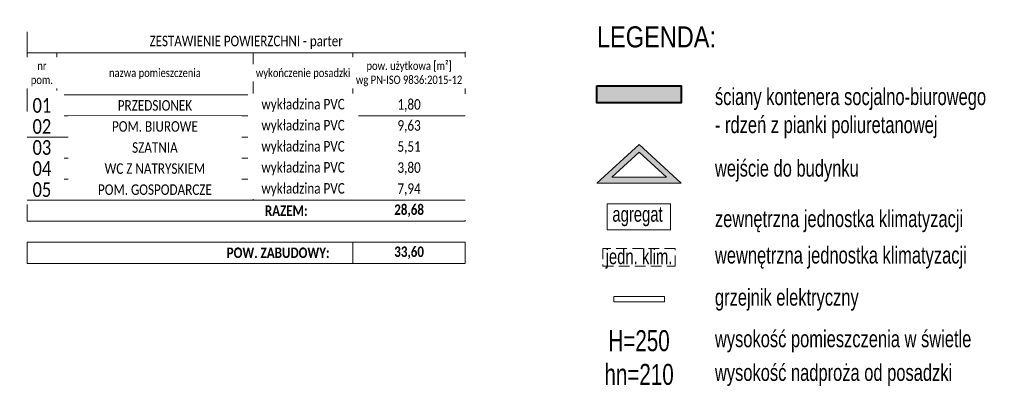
# Model space of a CAD drawing. Header units: millimetres. Extents: x -1089 to 15716, y 0 to 2047.
# Tile 5 of 5: x 2749 to 3918, y 725 to 1161. Entities that reach past the tile are written whole.
import ezdxf

# ---------------------------------------------------------------- set-up
doc = ezdxf.new("R2010")
doc.units = ezdxf.units.MM
doc.linetypes.add('DASHED', pattern=[19.05, 12.7, -6.35])
for name, color, linetype, lineweight in [('_opisy', 7, 'Continuous', 13), ('_symbole', 7, 'Continuous', 13), ('A_opisy pomieszczen', 181, 'Continuous', 13), ('A_wyposażenie_elektr', 50, 'Continuous', 5), ('A_ściany proj.', 7, 'Continuous', 40)]:
    doc.layers.add(name, color=color, linetype=linetype, lineweight=lineweight)
doc.layers.add('A_HATCH', color=8, linetype='Continuous')
doc.styles.add('1_100', font='arial.ttf', dxfattribs={"width": 0.8, "height": 25})
doc.styles.add('ARCHAG', font='calibri.ttf', dxfattribs={"width": 0.8})

# ---------------------------------------------------------------- blocks, each defined once
blk = doc.blocks.new('symbol wejście drugorzędne')
h = blk.add_hatch(color=256)
edge = h.paths.add_edge_path()
edge.add_line((-50, 45.8), (50, 45.8))
h.paths.add_polyline_path([(-50, 45.8), (50, 45.8), (0, 0)])
h.paths.add_polyline_path([(0, 9.2), (32.5, 39), (-32.5, 39)], flags=16)
for points in [[(-50, 45.8), (50, 45.8), (0, 0), (-50, 45.8)], [(-32.5, 39), (32.5, 39), (0, 9.2)]]:
    blk.add_lwpolyline(points, close=True)

msp = doc.modelspace()

# ---------------------------------------------------------------- hatches: boundary and pattern name
at = {"layer": 'A_HATCH', "ltscale": 50}
h = msp.add_hatch(color=256, dxfattribs=at)
h.dxf.hatch_style = 1
h.paths.add_polyline_path([(3434.3, 1082), (3434.3, 1062), (3534.3, 1062), (3534.3, 1082)])

# ---------------------------------------------------------------- linework, layer by layer
at = {"layer": 'A_opisy pomieszczen'}
for p, q in [((2758.1, 1146.3), (3278.1, 1146.3)), ((3278.1, 921.3), (3278.1, 1146.3)), ((2758.1, 1121.3), (3278.1, 1121.3)), ((2793.3, 946.3), (2793.3, 1121.3)), ((3026.4, 921.3), (3026.4, 1121.3)), ((3144.8, 921.3), (3144.8, 1121.3)), ((2758.1, 996.3), (3278.1, 996.3))]:
    msp.add_line(p, q, dxfattribs=at)
at = {"layer": 'A_wyposażenie_elektr'}
for points in [[(3521.6, 942), (3521.6, 911.2), (3446.5, 911.2), (3446.5, 942)], [(3514.3, 825.5), (3454.3, 825.5), (3454.3, 832.1), (3514.3, 832.1)]]:
    msp.add_lwpolyline(points, close=True, dxfattribs=at)
at = {"layer": 'A_wyposażenie_elektr', "linetype": 'DASHED'}
msp.add_lwpolyline([(3441.1, 889), (3441.1, 868), (3527.1, 868), (3527.1, 889)], close=True, dxfattribs=at)
at = {"layer": 'A_ściany proj.'}
msp.add_lwpolyline([(3434.3, 1082), (3534.3, 1082), (3534.3, 1062), (3434.3, 1062)], close=True, dxfattribs=at)

# ---------------------------------------------------------------- block references
at = {"layer": '_symbole', "xscale": -1, "rotation": 180.0000000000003}
msp.add_blockref('symbol wejście drugorzędne', (3484.3, 1012.5), dxfattribs=at)

# ---------------------------------------------------------------- texts
at = {"layer": '_opisy', "insert": (3434.3, 1127.4), "char_height": 25, "width": 140, "attachment_point": 7, "style": '1_100', "bg_fill": 2}
msp.add_mtext('LEGENDA:', dxfattribs=at)
at = {"layer": '_opisy', "style": '1_100'}
for s, insert, char_height, width, attachment_point in [('{\\W0.7;ściany kontenera socjalno-biurowego\\P- rdzeń z pianki poliuretanowej}', (3574.3, 1079.3), 20, 569.389, 1), ('{\\W0.7;wejście do budynku}', (3574.3, 994.3), 20, 569.389, 1), ('{\\W0.7;zewnętrzna \\fArial|b0|i0|c0|p34;jednostka \\fArial|b0|i0|c0|p34;klimatyzacji}', (3574.3, 934.3), 20, 569.389, 1), ('\\pxql;{\\W0.7;agregat}', (3452.6, 915.3), 18, 82.54, 7), ('\\pxql;{\\W0.7;jedn. klim.}', (3444.6, 864.9), 18, 82.54, 7), ('{\\W0.7;wewnętrzna \\fArial|b0|i0|c0|p34;jednostka \\fArial|b0|i0|c0|p34;klimatyzacji}', (3574.3, 891.1), 20, 569.389, 1), ('{\\W0.7;grzejnik elektryczny}', (3574.3, 841.1), 20, 569.389, 1), ('{\\W0.7;wysokość pomieszczenia w świetle}', (3574.3, 791.7), 20, 569.389, 1), ('{\\W0.7;wysokość nadproża od posadzki}', (3574.3, 751.7), 20, 569.389, 1)]:
    msp.add_mtext(s, dxfattribs=dict(at, insert=insert, char_height=char_height, width=width, attachment_point=attachment_point))
at = {"layer": '_opisy', "char_height": 25, "attachment_point": 5, "style": '1_100'}
for s, insert in [('\\pxqc;{\\W0.7;H=250}', (3484.3, 779.3)), ('\\pxqc;{\\W0.7;hn=210}', (3484.3, 739.3))]:
    msp.add_mtext(s, dxfattribs=dict(at, insert=insert))
at = {"layer": 'A_opisy pomieszczen', "attachment_point": 5, "style": 'ARCHAG', "bg_fill": 2}
for s, insert, char_height, width in [('wykończenie posadzki', (3085.6, 1096.3), 10, 118.333), ('nazwa pomieszczenia', (2909.8, 1096.3), 10, 193.167), ('{\\fCalibri|b0|i0|c0|p34;PRZEDSIONEK}', (2909.8, 1058.8), 12.5, 193.167), ('\\pxqc;{\\fCalibri|b1|i0|c0|p34;POW. ZABUDOWY:}', (3056, 883.8), 12.5, 158.333)]:
    msp.add_mtext(s, dxfattribs=dict(at, insert=insert, char_height=char_height, width=width))

# ---------------------------------------------------------------- next in the draw order: linework, layer by layer
at = {"layer": 'A_opisy pomieszczen'}
msp.add_line((2758.1, 1071.3), (3278.1, 1071.3), dxfattribs=at)

# ---------------------------------------------------------------- next in the draw order: texts
at = {"layer": 'A_opisy pomieszczen', "char_height": 12.5, "attachment_point": 5, "style": 'ARCHAG', "bg_fill": 2}
for s, insert, width in [('\\pxqc;{\\fCalibri|b1|i0|c0|p34;RAZEM:}', (3065.6, 933.8), 158.333), ('\\pxqc;{\\fCalibri|b1|i0|c0|p34;33,60}', (3211.4, 883.8), 133.333)]:
    msp.add_mtext(s, dxfattribs=dict(at, insert=insert, width=width))

# ---------------------------------------------------------------- next in the draw order: linework, layer by layer
at = {"layer": 'A_opisy pomieszczen'}
msp.add_line((3144.8, 896.3), (3144.8, 871.3), dxfattribs=at)
msp.add_lwpolyline([(3278.1, 871.3), (2758.1, 871.3), (2758.1, 896.3), (3278.1, 896.3)], close=True, dxfattribs=at)

# ---------------------------------------------------------------- next in the draw order: texts
at = {"layer": 'A_opisy pomieszczen', "char_height": 12.5, "width": 133.333, "attachment_point": 5, "style": 'ARCHAG', "bg_fill": 2}
for s, insert in [('\\pxqc;1,80', (3211.4, 1058.8)), ('\\pxqc;{\\fCalibri|b1|i0|c0|p34;28,68}', (3211.4, 933.8))]:
    msp.add_mtext(s, dxfattribs=dict(at, insert=insert))

# ---------------------------------------------------------------- next in the draw order: linework, layer by layer
at = {"layer": 'A_opisy pomieszczen'}
msp.add_line((2758.1, 921.3), (3278.1, 921.3), dxfattribs=at)

# ---------------------------------------------------------------- next in the draw order: texts
at = {"layer": 'A_opisy pomieszczen', "width": 133.333, "attachment_point": 5, "style": 'ARCHAG', "bg_fill": 2}
for s, insert, char_height in [('\\pxqc;pow. użytkowa [m²]\\Pwg PN-ISO 9836:2015-12', (3211.4, 1096.3), 10), ('\\pxqc;9,63', (3211.4, 1033.8), 12.5)]:
    msp.add_mtext(s, dxfattribs=dict(at, insert=insert, char_height=char_height))

# ---------------------------------------------------------------- next in the draw order: linework, layer by layer
at = {"layer": 'A_opisy pomieszczen'}
msp.add_line((2758.1, 1046.3), (3278.1, 1046.3), dxfattribs=at)

# ---------------------------------------------------------------- next in the draw order: texts
at = {"layer": 'A_opisy pomieszczen', "insert": (3018.1, 1133.8), "char_height": 12.5, "width": 520, "attachment_point": 5, "style": 'ARCHAG', "bg_fill": 2}
msp.add_mtext('{\\W0.79;ZESTAWIENIE POWIERZCHNI - parter}', dxfattribs=at)

# ---------------------------------------------------------------- next in the draw order: texts
at = {"layer": 'A_opisy pomieszczen', "attachment_point": 5, "style": 'ARCHAG', "bg_fill": 2}
for s, insert, char_height, width in [('\\pxqc;01', (2775.7, 1058.8), 17.5, 35.167), ('{\\fCalibri|b0|i0|c0|p34;wykładzina PVC}', (3085.6, 1058.8), 12.5, 118.333)]:
    msp.add_mtext(s, dxfattribs=dict(at, insert=insert, char_height=char_height, width=width))

# ---------------------------------------------------------------- next in the draw order: linework, layer by layer
at = {"layer": 'A_opisy pomieszczen'}
msp.add_line((2758.1, 921.3), (2758.1, 1146.3), dxfattribs=at)

# ---------------------------------------------------------------- next in the draw order: texts
at = {"layer": 'A_opisy pomieszczen', "width": 35.167, "attachment_point": 5, "style": 'ARCHAG', "bg_fill": 2}
for s, insert, char_height in [('\\pxqc;nr\\Ppom.', (2775.7, 1096.3), 10), ('\\pxqc;02', (2775.7, 1033.8), 17.5)]:
    msp.add_mtext(s, dxfattribs=dict(at, insert=insert, char_height=char_height))

# ---------------------------------------------------------------- next in the draw order: texts
at = {"layer": 'A_opisy pomieszczen', "insert": (2775.7, 1008.8), "char_height": 17.5, "width": 35.167, "attachment_point": 5, "style": 'ARCHAG', "bg_fill": 2}
msp.add_mtext('\\pxqc;03', dxfattribs=at)

# ---------------------------------------------------------------- next in the draw order: linework, layer by layer
at = {"layer": 'A_opisy pomieszczen'}
msp.add_line((2758.1, 1021.3), (3278.1, 1021.3), dxfattribs=at)

# ---------------------------------------------------------------- next in the draw order: texts
at = {"layer": 'A_opisy pomieszczen', "insert": (2775.7, 983.8), "char_height": 17.5, "width": 35.167, "attachment_point": 5, "style": 'ARCHAG', "bg_fill": 2}
msp.add_mtext('\\pxqc;04', dxfattribs=at)

# ---------------------------------------------------------------- next in the draw order: texts
at = {"layer": 'A_opisy pomieszczen', "char_height": 12.5, "attachment_point": 5, "style": 'ARCHAG', "bg_fill": 2}
for s, insert, width in [('{\\fCalibri|b0|i0|c0|p34;wykładzina PVC}', (3085.6, 1033.8), 118.333), ('{\\fCalibri|b0|i0|c0|p34;POM. BIUROWE}', (2909.8, 1033.8), 193.167)]:
    msp.add_mtext(s, dxfattribs=dict(at, insert=insert, width=width))

# ---------------------------------------------------------------- next in the draw order: texts
for s, insert, width in [('SZATNIA', (2909.8, 1008.8), 193.167), ('\\pxqc;5,51', (3211.4, 1008.8), 133.333)]:
    msp.add_mtext(s, dxfattribs=dict(at, insert=insert, width=width))

# ---------------------------------------------------------------- next in the draw order: texts
at = {"layer": 'A_opisy pomieszczen', "insert": (3085.6, 1008.8), "char_height": 12.5, "width": 118.333, "attachment_point": 5, "style": 'ARCHAG', "bg_fill": 2}
msp.add_mtext('{\\fCalibri|b0|i0|c0|p34;wykładzina PVC}', dxfattribs=at)

# ---------------------------------------------------------------- next in the draw order: texts
at = {"layer": 'A_opisy pomieszczen', "insert": (3211.4, 983.8), "char_height": 12.5, "width": 133.333, "attachment_point": 5, "style": 'ARCHAG', "bg_fill": 2}
msp.add_mtext('\\pxqc;3,80', dxfattribs=at)

# ---------------------------------------------------------------- next in the draw order: linework, layer by layer
at = {"layer": 'A_opisy pomieszczen'}
msp.add_line((2758.1, 971.3), (3278.1, 971.3), dxfattribs=at)

# ---------------------------------------------------------------- next in the draw order: texts
at = {"layer": 'A_opisy pomieszczen', "attachment_point": 5, "style": 'ARCHAG', "bg_fill": 2}
for s, insert, char_height, width in [('\\pxqc;05', (2775.7, 958.8), 17.5, 35.167), ('\\pxqc;7,94', (3211.4, 958.8), 12.5, 133.333), ('POM. GOSPODARCZE', (2909.8, 958.8), 12.5, 193.167)]:
    msp.add_mtext(s, dxfattribs=dict(at, insert=insert, char_height=char_height, width=width))

# ---------------------------------------------------------------- next in the draw order: linework, layer by layer
at = {"layer": 'A_opisy pomieszczen'}
msp.add_line((2758.1, 946.3), (3278.1, 946.3), dxfattribs=at)

# ---------------------------------------------------------------- next in the draw order: texts
at = {"layer": 'A_opisy pomieszczen', "char_height": 12.5, "attachment_point": 5, "style": 'ARCHAG', "bg_fill": 2}
for s, insert, width in [('{\\fCalibri|b0|i0|c0|p34;wykładzina PVC}', (3085.6, 983.8), 118.333), ('{\\fCalibri|b0|i0|c0|p34;WC Z NATRYSKIEM}', (2909.8, 983.8), 193.167)]:
    msp.add_mtext(s, dxfattribs=dict(at, insert=insert, width=width))

# ---------------------------------------------------------------- next in the draw order: texts
at = {"layer": 'A_opisy pomieszczen', "insert": (3085.6, 958.8), "char_height": 12.5, "width": 118.333, "attachment_point": 5, "style": 'ARCHAG', "bg_fill": 2}
msp.add_mtext('{\\fCalibri|b0|i0|c0|p34;wykładzina PVC}', dxfattribs=at)

doc.saveas('drawing.dxf')
